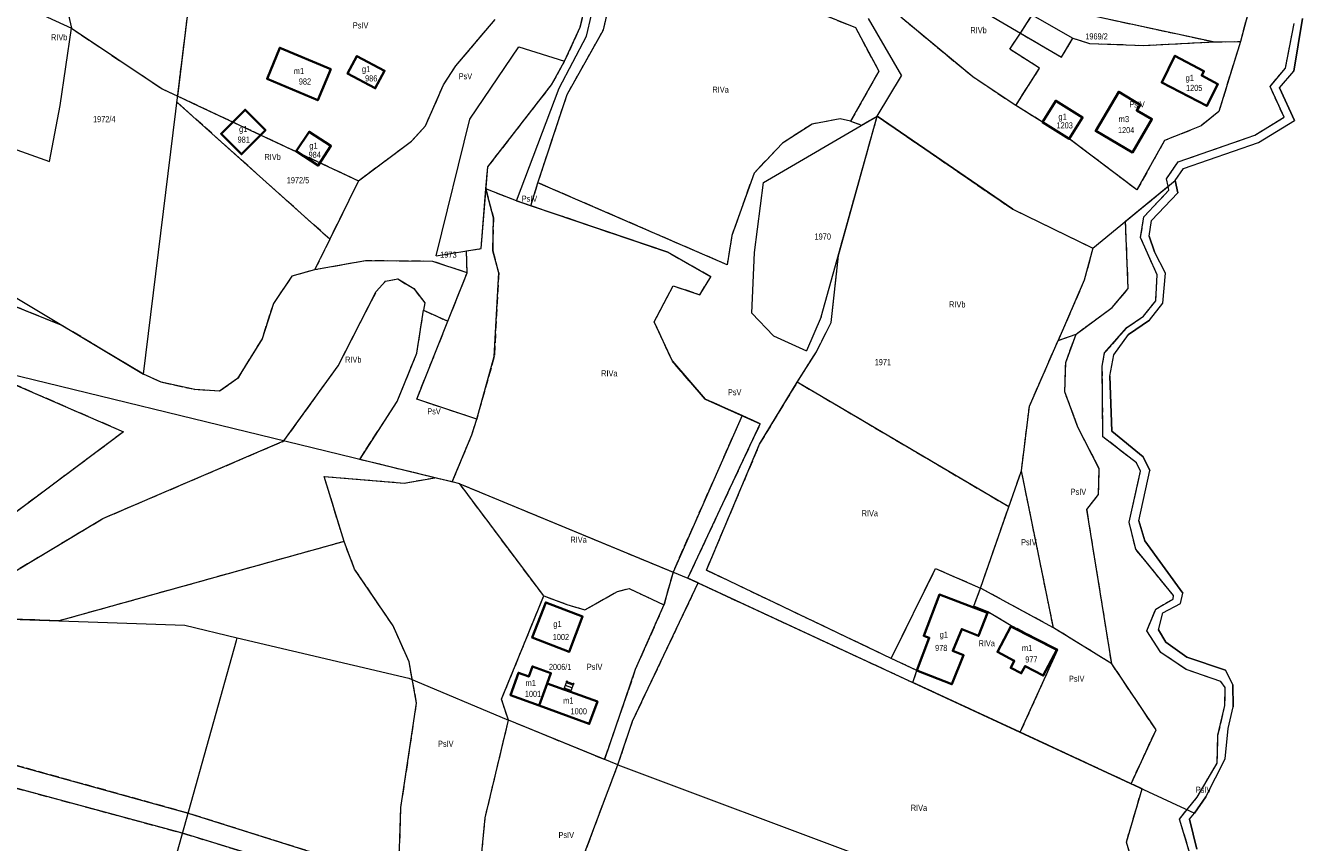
# Model space of a CAD drawing. Header units: metres. Extents: x 7496145 to 7500200, y 5498500 to 5502080.
# Tile 168 of 202: x 7499415 to 7499729, y 5499746 to 5499947. Entities that reach past the tile are written whole.
import ezdxf
from ezdxf.enums import TextEntityAlignment as Align

# ---------------------------------------------------------------- set-up
doc = ezdxf.new("R2010")
doc.units = ezdxf.units.M
doc.header["$MEASUREMENT"] = 0
for name, pattern in [('2.25_0.75', [3, 2.25, -0.75]), ('219-1000', [0]), ('egug-1000', [0])]:
    doc.linetypes.add(name, pattern=pattern)
doc.layers.get('0').update_dxf_attribs({"color": 2, "linetype": 'CONTINUOUS', "lineweight": 5})
for name, color, linetype in [('209-oznaczenie konturu klasyfikacyjnego', 7, 'CONTINUOUS'), ('211-numer działki ewidencyjnej', 7, 'CONTINUOUS'), ('217-kontur klasyfikacyjny', 7, 'CONTINUOUS'), ('218-kontur użytku gruntowego', 7, 'CONTINUOUS'), ('219-działka ewidencyjna', 7, 'CONTINUOUS'), ('312-budynek ewidencyjny', 7, 'CONTINUOUS'), ('312-oznaczenie budynku ewidencyjnego', 7, 'CONTINUOUS'), ('312-oznaczenie budynku ewidencyjnego-Atr117', 7, 'CONTINUOUS'), ('352-schody', 7, 'CONTINUOUS'), ('Punkt budynku', 7, 'CONTINUOUS')]:
    doc.layers.add(name, color=color, linetype=linetype)
doc.styles.get("Standard").update_dxf_attribs({"font": 'Working1250', "width": 0.75})

# ---------------------------------------------------------------- blocks, each defined once
blk = doc.blocks.new('PUNKTBUD')
at = {"color": 0}
blk.add_circle((0, 0), 0.09, dxfattribs=at)

msp = doc.modelspace()

# ---------------------------------------------------------------- linework, layer by layer
at = {"layer": '217-kontur klasyfikacyjny', "color": 3, "linetype": '2.25_0.75', "lineweight": 18, "flags": 128}
for points in [[(7499559.34, 5499971.08), (7499619.31, 5499946.76)], [(7499422.66, 5499963.09), (7499426.37, 5499946.58)], [(7499452.53, 5499929.9), (7499456.78, 5499964.49)], [(7499551.61, 5499946.89), (7499555.13, 5499961.92)], [(7499557.33, 5499946.24), (7499560.56, 5499959.98)], [(7499716.88, 5499953.91), (7499714.09, 5499943.34)], [(7499659.93, 5499945.4), (7499662.85, 5499949.9)], [(7499707.35, 5499943.21), (7499671.09, 5499951.02)], [(7499426.37, 5499946.58), (7499448.74, 5499931.67)], [(7499521.01, 5499937.36), (7499530.63, 5499948.73)], [(7499547.75, 5499938.48), (7499551.61, 5499946.89)], [(7499619.31, 5499946.76), (7499625.09, 5499936)], [(7499648.19, 5499934.62), (7499630.46, 5499949.31)], [(7499725.13, 5499936.77), (7499727.33, 5499947.8)], [(7499548.38, 5499930.3), (7499557.33, 5499946.24)], [(7499657.35, 5499941.41), (7499659.93, 5499945.4)], [(7499659.93, 5499945.4), (7499670.07, 5499939.45)], [(7499670.07, 5499939.45), (7499672.86, 5499944.18)], [(7499672.86, 5499944.18), (7499676.95, 5499942.86)], [(7499707.35, 5499943.21), (7499714.09, 5499943.34)], [(7499714.09, 5499943.34), (7499708.75, 5499926.13)], [(7499664.64, 5499936.76), (7499657.35, 5499941.41)], [(7499676.95, 5499942.86), (7499690.31, 5499942.38)], [(7499690.31, 5499942.38), (7499707.35, 5499943.21)], [(7499517.94, 5499932.69), (7499521.01, 5499937.36)], [(7499544.56, 5499932.68), (7499547.75, 5499938.48)], [(7499625.09, 5499936), (7499618.09, 5499923.72)], [(7499658.78, 5499927.57), (7499648.19, 5499934.62)], [(7499658.78, 5499927.57), (7499664.64, 5499936.76)], [(7499721.37, 5499932.28), (7499725.13, 5499936.77)], [(7499448.74, 5499931.67), (7499452.53, 5499929.9)], [(7499513.53, 5499922.62), (7499517.94, 5499932.69)], [(7499528.84, 5499912.48), (7499544.56, 5499932.68)], [(7499724.82, 5499924.72), (7499721.37, 5499932.28)], [(7499452.34, 5499928.44), (7499452.53, 5499929.9)], [(7499489.96, 5499894.72), (7499452.34, 5499928.44)], [(7499452.53, 5499929.9), (7499457.59, 5499927.54)], [(7499541.18, 5499908.6), (7499548.38, 5499930.3)], [(7499457.59, 5499927.54), (7499490.72, 5499912.05)], [(7499615.13, 5499890.72), (7499624.67, 5499924.98)], [(7499620.84, 5499922.74), (7499624.67, 5499924.98)], [(7499624.67, 5499924.98), (7499658.04, 5499902.06)], [(7499665.4, 5499923.52), (7499658.78, 5499927.57)], [(7499708.75, 5499926.13), (7499704.45, 5499922.6)], [(7499717.64, 5499920.32), (7499724.82, 5499924.72)], [(7499510.08, 5499918.82), (7499513.53, 5499922.62)], [(7499608.7, 5499923.03), (7499601.35, 5499918.29)], [(7499615.6, 5499924.27), (7499608.7, 5499923.03)], [(7499618.09, 5499923.72), (7499615.6, 5499924.27)], [(7499618.09, 5499923.72), (7499620.84, 5499922.74)], [(7499671.96, 5499919.4), (7499665.4, 5499923.52)], [(7499704.45, 5499922.6), (7499695.4, 5499918.96)], [(7499497.03, 5499909.1), (7499510.08, 5499918.82)], [(7499601.35, 5499918.29), (7499594.38, 5499910.98)], [(7499688.59, 5499906.81), (7499671.96, 5499919.4)], [(7499695.4, 5499918.96), (7499688.59, 5499906.81)], [(7499698.76, 5499913.76), (7499717.64, 5499920.32)], [(7499490.72, 5499912.05), (7499497.03, 5499909.1)], [(7499528.39, 5499907.08), (7499528.84, 5499912.48)], [(7499695.9, 5499909.59), (7499698.76, 5499913.76)], [(7499497.03, 5499909.1), (7499489.96, 5499894.72)], [(7499594.38, 5499910.98), (7499588.91, 5499895.59)], [(7499696.28, 5499907.72), (7499695.9, 5499909.59)], [(7499527.18, 5499892.39), (7499528.39, 5499907.08)], [(7499535.88, 5499904.15), (7499528.39, 5499907.08)], [(7499528.39, 5499907.08), (7499530.23, 5499899.99)], [(7499539.45, 5499902.93), (7499541.18, 5499908.6)], [(7499587.74, 5499888.42), (7499541.18, 5499908.6)], [(7499685.77, 5499899.1), (7499696.28, 5499907.72)], [(7499690.31, 5499900.23), (7499696.48, 5499906.73)], [(7499696.48, 5499906.73), (7499696.28, 5499907.72)], [(7499539.45, 5499902.93), (7499535.88, 5499904.15)], [(7499573.12, 5499891.48), (7499539.45, 5499902.93)], [(7499530.23, 5499899.99), (7499530.07, 5499891.85)], [(7499658.04, 5499902.06), (7499677.77, 5499892.53)], [(7499689.51, 5499895.15), (7499690.31, 5499900.23)], [(7499686.48, 5499882.57), (7499685.77, 5499899.1)], [(7499489.96, 5499894.72), (7499486.24, 5499887.16)], [(7499588.91, 5499895.59), (7499587.74, 5499888.42)], [(7499693.57, 5499885.92), (7499689.51, 5499895.15)], [(7499523.59, 5499891.82), (7499527.18, 5499892.39)], [(7499523.78, 5499886.46), (7499523.59, 5499891.82)], [(7499530.07, 5499891.85), (7499531.53, 5499886.41)], [(7499583.71, 5499885.47), (7499573.12, 5499891.48)], [(7499613.32, 5499874.2), (7499615.13, 5499890.72)], [(7499677.77, 5499892.53), (7499675.65, 5499884.59)], [(7499486.24, 5499887.16), (7499480.63, 5499885.61)], [(7499498.72, 5499889.4), (7499486.24, 5499887.16)], [(7499515.32, 5499889.25), (7499498.72, 5499889.4)], [(7499523.78, 5499886.46), (7499515.32, 5499889.25)], [(7499480.63, 5499885.61), (7499476.07, 5499878.91)], [(7499501.39, 5499881.81), (7499503.67, 5499884.36)], [(7499503.67, 5499884.36), (7499506.7, 5499884.92)], [(7499506.7, 5499884.92), (7499510.63, 5499882.57)], [(7499519.03, 5499874.52), (7499523.78, 5499886.46)], [(7499531.53, 5499886.41), (7499530.45, 5499865.89)], [(7499581.03, 5499881.03), (7499583.71, 5499885.47)], [(7499675.65, 5499884.59), (7499669.19, 5499869.78)], [(7499693.24, 5499879.54), (7499693.57, 5499885.92)], [(7499423.87, 5499873.6), (7499403.69, 5499881.68)], [(7499492.01, 5499863.53), (7499501.39, 5499881.81)], [(7499510.63, 5499882.57), (7499513.32, 5499879.05)], [(7499569.8, 5499874.38), (7499574.48, 5499883.26)], [(7499574.48, 5499883.26), (7499581.03, 5499881.03)], [(7499682.52, 5499877.93), (7499686.48, 5499882.57)], [(7499476.07, 5499878.91), (7499473.31, 5499870.22)], [(7499513.32, 5499879.05), (7499513.04, 5499877.23)], [(7499673.63, 5499871.37), (7499682.52, 5499877.93)], [(7499690.19, 5499875.78), (7499693.24, 5499879.54)], [(7499511.35, 5499855.36), (7499519.03, 5499874.52)], [(7499511.39, 5499866.7), (7499513.04, 5499877.23)], [(7499513.04, 5499877.23), (7499519.03, 5499874.52)], [(7499574.28, 5499864.67), (7499569.8, 5499874.38)], [(7499609.74, 5499867.02), (7499613.32, 5499874.2)], [(7499686.12, 5499872.95), (7499690.19, 5499875.78)], [(7499444.1, 5499861.48), (7499423.87, 5499873.6)], [(7499669.19, 5499869.78), (7499673.63, 5499871.37)], [(7499671.07, 5499864.41), (7499673.63, 5499871.37)], [(7499680.66, 5499866.74), (7499686.12, 5499872.95)], [(7499473.31, 5499870.22), (7499467.29, 5499860.46)], [(7499662.14, 5499853.62), (7499669.19, 5499869.78)], [(7499506.56, 5499854.77), (7499511.39, 5499866.7)], [(7499530.45, 5499865.89), (7499526.11, 5499850.46)], [(7499605.01, 5499859.51), (7499609.74, 5499867.02)], [(7499680.08, 5499863.45), (7499680.66, 5499866.74)], [(7499478.68, 5499845.08), (7499492.01, 5499863.53)], [(7499582.37, 5499855.38), (7499574.28, 5499864.67)], [(7499670.85, 5499857.16), (7499671.07, 5499864.41)], [(7499680.23, 5499846.13), (7499680.08, 5499863.45)], [(7499411.83, 5499859.25), (7499439.21, 5499847.32)], [(7499448.5, 5499859.51), (7499444.1, 5499861.48)], [(7499456.73, 5499857.7), (7499448.5, 5499859.51)], [(7499467.29, 5499860.46), (7499462.81, 5499857.31)], [(7499595.75, 5499844.25), (7499605.01, 5499859.51)], [(7499657.07, 5499828.84), (7499605.01, 5499859.51)], [(7499462.81, 5499857.31), (7499456.73, 5499857.7)], [(7499526.11, 5499850.46), (7499511.35, 5499855.36)], [(7499591.42, 5499851.33), (7499582.37, 5499855.38)], [(7499674.09, 5499848.47), (7499670.85, 5499857.16)], [(7499497.32, 5499840.54), (7499506.56, 5499854.77)], [(7499660.19, 5499837.72), (7499662.14, 5499853.62)], [(7499524.93, 5499846.6), (7499526.11, 5499850.46)], [(7499591.42, 5499851.33), (7499574.43, 5499812.83)], [(7499578.1, 5499811.31), (7499595.91, 5499849.32)], [(7499595.91, 5499849.32), (7499591.42, 5499851.33)], [(7499439.21, 5499847.32), (7499410.54, 5499825.95)], [(7499520.08, 5499834.99), (7499524.93, 5499846.6)], [(7499679.34, 5499838.24), (7499674.09, 5499848.47)], [(7499688.48, 5499839.69), (7499680.23, 5499846.13)], [(7499434.12, 5499826), (7499478.68, 5499845.08)], [(7499582.65, 5499813.28), (7499595.75, 5499844.25)], [(7499515.78, 5499836.04), (7499497.32, 5499840.54)], [(7499689.49, 5499837.61), (7499688.48, 5499839.69)], [(7499657.07, 5499828.84), (7499660.19, 5499837.72)], [(7499668.06, 5499799.14), (7499660.19, 5499837.72)], [(7499679.13, 5499831.88), (7499679.34, 5499838.24)], [(7499686.68, 5499825.09), (7499689.49, 5499837.61)], [(7499493.48, 5499820.35), (7499488.58, 5499836.36)], [(7499488.58, 5499836.36), (7499508.29, 5499834.73)], [(7499508.29, 5499834.73), (7499515.78, 5499836.04)], [(7499520.08, 5499834.99), (7499515.78, 5499836.04)], [(7499521.93, 5499834.54), (7499520.08, 5499834.99)], [(7499542.61, 5499806.98), (7499521.93, 5499834.54)], [(7499521.93, 5499834.54), (7499574.43, 5499812.83)], [(7499676.29, 5499828.22), (7499679.13, 5499831.88)], [(7499650.11, 5499808.89), (7499657.07, 5499828.84)], [(7499682.41, 5499790.27), (7499676.29, 5499828.22)], [(7499408.53, 5499810.68), (7499434.12, 5499826)], [(7499688.32, 5499818.43), (7499686.68, 5499825.09)], [(7499493.48, 5499820.35), (7499423.34, 5499800.83)], [(7499496.07, 5499813.57), (7499493.48, 5499820.35)], [(7499697.64, 5499807.05), (7499688.32, 5499818.43)], [(7499505.52, 5499799.64), (7499496.07, 5499813.57)], [(7499574.43, 5499812.83), (7499572.2, 5499804.78)], [(7499628.14, 5499791.61), (7499582.65, 5499813.28)], [(7499628.14, 5499791.61), (7499639.06, 5499813.7)], [(7499639.06, 5499813.7), (7499650.11, 5499808.89)], [(7499560.73, 5499808.09), (7499563.66, 5499808.78)], [(7499563.66, 5499808.78), (7499572.2, 5499804.78)], [(7499564.47, 5499776.14), (7499580.61, 5499810.15)], [(7499580.61, 5499810.15), (7499578.1, 5499811.31)], [(7499580.61, 5499810.15), (7499633.49, 5499785.65)], [(7499648.44, 5499804.42), (7499650.11, 5499808.89)], [(7499668.06, 5499799.14), (7499650.11, 5499808.89)], [(7499532.23, 5499781.53), (7499542.61, 5499806.98)], [(7499542.61, 5499806.98), (7499548.3, 5499804.87)], [(7499552.75, 5499803.53), (7499560.73, 5499808.09)], [(7499693.23, 5499803.74), (7499697.48, 5499806.2)], [(7499697.48, 5499806.2), (7499697.64, 5499807.05)], [(7499548.3, 5499804.87), (7499552.75, 5499803.53)], [(7499572.2, 5499804.78), (7499565.15, 5499788.87)], [(7499651.89, 5499803.04), (7499648.44, 5499804.42)], [(7499657.69, 5499799.64), (7499651.89, 5499803.04)], [(7499691, 5499798.35), (7499693.23, 5499803.74)], [(7499423.34, 5499800.83), (7499399.59, 5499801.67)], [(7499509.48, 5499790.72), (7499505.52, 5499799.64)], [(7499669.12, 5499793.77), (7499657.69, 5499799.64)], [(7499682.41, 5499790.27), (7499668.06, 5499799.14)], [(7499694.48, 5499793.05), (7499691, 5499798.35)], [(7499659.88, 5499773.42), (7499669.12, 5499793.77)], [(7499700.72, 5499788.86), (7499694.48, 5499793.05)], [(7499511.34, 5499780.58), (7499509.48, 5499790.72)], [(7499634.44, 5499788.61), (7499628.14, 5499791.61)], [(7499693.3, 5499774.01), (7499682.41, 5499790.27)], [(7499565.15, 5499788.87), (7499557.56, 5499766.73)], [(7499633.49, 5499785.65), (7499634.44, 5499788.61)], [(7499709.24, 5499785.95), (7499700.72, 5499788.86)], [(7499659.88, 5499773.42), (7499633.49, 5499785.65)], [(7499710.33, 5499784.41), (7499709.24, 5499785.95)], [(7499710.25, 5499779.97), (7499710.33, 5499784.41)], [(7499507.46, 5499754.88), (7499511.34, 5499780.58)], [(7499533.94, 5499776.39), (7499532.23, 5499781.53)], [(7499708.55, 5499772.68), (7499710.25, 5499779.97)], [(7499528.21, 5499752.39), (7499533.94, 5499776.39)], [(7499557.56, 5499766.73), (7499533.94, 5499776.39)], [(7499560.84, 5499765.39), (7499564.47, 5499776.14)], [(7499687.16, 5499760.78), (7499693.3, 5499774.01)], [(7499455.1, 5499753.54), (7499391.73, 5499771.1)], [(7499687.16, 5499760.78), (7499659.88, 5499773.42)], [(7499708.34, 5499765.82), (7499708.55, 5499772.68)], [(7499386.32, 5499766.82), (7499453.73, 5499748.63)], [(7499551.1, 5499739.48), (7499560.84, 5499765.39)], [(7499703.42, 5499757.5), (7499708.34, 5499765.82)], [(7499686.01, 5499746.39), (7499689.88, 5499759.52)], [(7499689.88, 5499759.52), (7499687.16, 5499760.78)], [(7499506.86, 5499737.21), (7499507.46, 5499754.88)], [(7499700.94, 5499754.4), (7499703.42, 5499757.5)], [(7499506.86, 5499737.21), (7499455.1, 5499753.54)], [(7499526.06, 5499730.22), (7499528.21, 5499752.39)], [(7499699.08, 5499752.08), (7499700.94, 5499754.4)], [(7499701.73, 5499743.37), (7499699.08, 5499752.08)], [(7499453.73, 5499748.63), (7499507.1, 5499732.2)], [(7499688.37, 5499738.7), (7499686.01, 5499746.39)]]:
    msp.add_lwpolyline(points, dxfattribs=at)
at = {"layer": '218-kontur użytku gruntowego', "color": 3, "linetype": 'egug-1000', "lineweight": 18, "flags": 128}
for points in [[(7499559.34, 5499971.08), (7499619.31, 5499946.76)], [(7499422.66, 5499963.09), (7499426.37, 5499946.58)], [(7499452.53, 5499929.9), (7499456.78, 5499964.49)], [(7499551.61, 5499946.89), (7499555.13, 5499961.92)], [(7499557.33, 5499946.24), (7499560.56, 5499959.98)], [(7499716.88, 5499953.91), (7499714.09, 5499943.34)], [(7499659.93, 5499945.4), (7499662.85, 5499949.9)], [(7499707.35, 5499943.21), (7499671.09, 5499951.02)], [(7499426.37, 5499946.58), (7499448.74, 5499931.67)], [(7499521.01, 5499937.36), (7499530.63, 5499948.73)], [(7499547.75, 5499938.48), (7499551.61, 5499946.89)], [(7499619.31, 5499946.76), (7499625.09, 5499936)], [(7499648.19, 5499934.62), (7499630.46, 5499949.31)], [(7499725.13, 5499936.77), (7499727.33, 5499947.8)], [(7499727.2, 5499936.01), (7499729.34, 5499948.99)], [(7499548.38, 5499930.3), (7499557.33, 5499946.24)], [(7499657.35, 5499941.41), (7499659.93, 5499945.4)], [(7499659.93, 5499945.4), (7499670.07, 5499939.45)], [(7499670.07, 5499939.45), (7499672.86, 5499944.18)], [(7499672.86, 5499944.18), (7499676.95, 5499942.86)], [(7499707.35, 5499943.21), (7499714.09, 5499943.34)], [(7499714.09, 5499943.34), (7499708.75, 5499926.13)], [(7499664.64, 5499936.76), (7499657.35, 5499941.41)], [(7499676.95, 5499942.86), (7499690.31, 5499942.38)], [(7499690.31, 5499942.38), (7499707.35, 5499943.21)], [(7499517.94, 5499932.69), (7499521.01, 5499937.36)], [(7499544.56, 5499932.68), (7499547.75, 5499938.48)], [(7499625.09, 5499936), (7499618.09, 5499923.72)], [(7499658.78, 5499927.57), (7499648.19, 5499934.62)], [(7499658.78, 5499927.57), (7499664.64, 5499936.76)], [(7499721.37, 5499932.28), (7499725.13, 5499936.77)], [(7499723.71, 5499931.96), (7499727.2, 5499936.01)], [(7499448.74, 5499931.67), (7499452.53, 5499929.9)], [(7499513.53, 5499922.62), (7499517.94, 5499932.69)], [(7499528.84, 5499912.48), (7499544.56, 5499932.68)], [(7499724.82, 5499924.72), (7499721.37, 5499932.28)], [(7499727.38, 5499923.94), (7499723.71, 5499931.96)], [(7499452.34, 5499928.44), (7499452.53, 5499929.9)], [(7499489.96, 5499894.72), (7499452.34, 5499928.44)], [(7499452.53, 5499929.9), (7499457.59, 5499927.54)], [(7499541.18, 5499908.6), (7499548.38, 5499930.3)], [(7499457.59, 5499927.54), (7499490.72, 5499912.05)], [(7499615.13, 5499890.72), (7499624.67, 5499924.98)], [(7499620.84, 5499922.74), (7499624.67, 5499924.98)], [(7499624.67, 5499924.98), (7499658.04, 5499902.06)], [(7499665.4, 5499923.52), (7499658.78, 5499927.57)], [(7499708.75, 5499926.13), (7499704.45, 5499922.6)], [(7499717.64, 5499920.32), (7499724.82, 5499924.72)], [(7499510.08, 5499918.82), (7499513.53, 5499922.62)], [(7499608.7, 5499923.03), (7499601.35, 5499918.29)], [(7499615.6, 5499924.27), (7499608.7, 5499923.03)], [(7499618.09, 5499923.72), (7499615.6, 5499924.27)], [(7499618.09, 5499923.72), (7499620.84, 5499922.74)], [(7499671.96, 5499919.4), (7499665.4, 5499923.52)], [(7499704.45, 5499922.6), (7499695.4, 5499918.96)], [(7499718.5, 5499918.5), (7499727.38, 5499923.94)], [(7499497.03, 5499909.1), (7499510.08, 5499918.82)], [(7499601.35, 5499918.29), (7499594.38, 5499910.98)], [(7499688.59, 5499906.81), (7499671.96, 5499919.4)], [(7499695.4, 5499918.96), (7499688.59, 5499906.81)], [(7499698.76, 5499913.76), (7499717.64, 5499920.32)], [(7499700.04, 5499912.09), (7499718.5, 5499918.5)], [(7499490.72, 5499912.05), (7499497.03, 5499909.1)], [(7499528.39, 5499907.08), (7499528.84, 5499912.48)], [(7499695.9, 5499909.59), (7499698.76, 5499913.76)], [(7499698.03, 5499909.16), (7499700.04, 5499912.09)], [(7499497.03, 5499909.1), (7499489.96, 5499894.72)], [(7499594.38, 5499910.98), (7499588.91, 5499895.59)], [(7499696.28, 5499907.72), (7499695.9, 5499909.59)], [(7499698.65, 5499906.11), (7499698.03, 5499909.16)], [(7499527.18, 5499892.39), (7499528.39, 5499907.08)], [(7499530.23, 5499899.99), (7499528.39, 5499907.08)], [(7499535.88, 5499904.15), (7499528.39, 5499907.08)], [(7499539.45, 5499902.93), (7499541.18, 5499908.6)], [(7499587.74, 5499888.42), (7499541.18, 5499908.6)], [(7499685.77, 5499899.1), (7499696.28, 5499907.72)], [(7499690.31, 5499900.23), (7499696.48, 5499906.73)], [(7499692.19, 5499899.3), (7499698.65, 5499906.11)], [(7499696.48, 5499906.73), (7499696.28, 5499907.72)], [(7499539.45, 5499902.93), (7499535.88, 5499904.15)], [(7499573.12, 5499891.48), (7499539.45, 5499902.93)], [(7499530.07, 5499891.85), (7499530.23, 5499899.99)], [(7499658.04, 5499902.06), (7499677.77, 5499892.53)], [(7499689.51, 5499895.15), (7499690.31, 5499900.23)], [(7499686.48, 5499882.57), (7499685.77, 5499899.1)], [(7499691.58, 5499895.42), (7499692.19, 5499899.3)], [(7499489.96, 5499894.72), (7499486.24, 5499887.16)], [(7499588.91, 5499895.59), (7499587.74, 5499888.42)], [(7499693.57, 5499885.92), (7499689.51, 5499895.15)], [(7499692.92, 5499891.59), (7499691.58, 5499895.42)], [(7499523.59, 5499891.82), (7499527.18, 5499892.39)], [(7499523.78, 5499886.46), (7499523.59, 5499891.82)], [(7499531.53, 5499886.41), (7499530.07, 5499891.85)], [(7499583.71, 5499885.47), (7499573.12, 5499891.48)], [(7499613.32, 5499874.2), (7499615.13, 5499890.72)], [(7499677.77, 5499892.53), (7499675.65, 5499884.59)], [(7499695.6, 5499886.35), (7499692.92, 5499891.59)], [(7499486.24, 5499887.16), (7499480.63, 5499885.61)], [(7499498.72, 5499889.4), (7499486.24, 5499887.16)], [(7499515.32, 5499889.25), (7499498.72, 5499889.4)], [(7499523.78, 5499886.46), (7499515.32, 5499889.25)], [(7499480.63, 5499885.61), (7499476.07, 5499878.91)], [(7499501.39, 5499881.81), (7499503.67, 5499884.36)], [(7499503.67, 5499884.36), (7499506.7, 5499884.92)], [(7499506.7, 5499884.92), (7499510.63, 5499882.57)], [(7499519.03, 5499874.52), (7499523.78, 5499886.46)], [(7499530.45, 5499865.89), (7499531.53, 5499886.41)], [(7499581.03, 5499881.03), (7499583.71, 5499885.47)], [(7499675.65, 5499884.59), (7499669.19, 5499869.78)], [(7499693.24, 5499879.54), (7499693.57, 5499885.92)], [(7499694.96, 5499878.95), (7499695.6, 5499886.35)], [(7499423.87, 5499873.6), (7499403.69, 5499881.68)], [(7499492.01, 5499863.53), (7499501.39, 5499881.81)], [(7499510.63, 5499882.57), (7499513.32, 5499879.05)], [(7499569.8, 5499874.38), (7499574.48, 5499883.26)], [(7499574.48, 5499883.26), (7499581.03, 5499881.03)], [(7499682.52, 5499877.93), (7499686.48, 5499882.57)], [(7499476.07, 5499878.91), (7499473.31, 5499870.22)], [(7499513.32, 5499879.05), (7499513.04, 5499877.23)], [(7499673.63, 5499871.37), (7499682.52, 5499877.93)], [(7499690.19, 5499875.78), (7499693.24, 5499879.54)], [(7499691.68, 5499874.79), (7499694.96, 5499878.95)], [(7499511.35, 5499855.36), (7499519.03, 5499874.52)], [(7499511.39, 5499866.7), (7499513.04, 5499877.23)], [(7499513.04, 5499877.23), (7499519.03, 5499874.52)], [(7499574.28, 5499864.67), (7499569.8, 5499874.38)], [(7499609.74, 5499867.02), (7499613.32, 5499874.2)], [(7499686.12, 5499872.95), (7499690.19, 5499875.78)], [(7499686.55, 5499871.28), (7499691.68, 5499874.79)], [(7499444.1, 5499861.48), (7499423.87, 5499873.6)], [(7499669.19, 5499869.78), (7499673.63, 5499871.37)], [(7499671.07, 5499864.41), (7499673.63, 5499871.37)], [(7499680.66, 5499866.74), (7499686.12, 5499872.95)], [(7499682.89, 5499866.26), (7499686.55, 5499871.28)], [(7499473.31, 5499870.22), (7499467.29, 5499860.46)], [(7499662.14, 5499853.62), (7499669.19, 5499869.78)], [(7499506.56, 5499854.77), (7499511.39, 5499866.7)], [(7499526.11, 5499850.46), (7499530.45, 5499865.89)], [(7499605.01, 5499859.51), (7499609.74, 5499867.02)], [(7499680.08, 5499863.45), (7499680.66, 5499866.74)], [(7499681.97, 5499861), (7499682.89, 5499866.26)], [(7499478.68, 5499845.08), (7499492.01, 5499863.53)], [(7499582.37, 5499855.38), (7499574.28, 5499864.67)], [(7499670.85, 5499857.16), (7499671.07, 5499864.41)], [(7499680.23, 5499846.13), (7499680.08, 5499863.45)], [(7499411.83, 5499859.25), (7499439.21, 5499847.32)], [(7499448.5, 5499859.51), (7499444.1, 5499861.48)], [(7499456.73, 5499857.7), (7499448.5, 5499859.51)], [(7499467.29, 5499860.46), (7499462.81, 5499857.31)], [(7499595.75, 5499844.25), (7499605.01, 5499859.51)], [(7499657.07, 5499828.84), (7499605.01, 5499859.51)], [(7499682.39, 5499847.48), (7499681.97, 5499861)], [(7499462.81, 5499857.31), (7499456.73, 5499857.7)], [(7499526.11, 5499850.46), (7499511.35, 5499855.36)], [(7499591.42, 5499851.33), (7499582.37, 5499855.38)], [(7499674.09, 5499848.47), (7499670.85, 5499857.16)], [(7499497.32, 5499840.54), (7499506.56, 5499854.77)], [(7499660.19, 5499837.72), (7499662.14, 5499853.62)], [(7499524.93, 5499846.6), (7499526.11, 5499850.46)], [(7499591.42, 5499851.33), (7499574.43, 5499812.83)], [(7499578.1, 5499811.31), (7499595.91, 5499849.32)], [(7499595.91, 5499849.32), (7499591.42, 5499851.33)], [(7499439.21, 5499847.32), (7499410.54, 5499825.95)], [(7499520.08, 5499834.99), (7499524.93, 5499846.6)], [(7499679.34, 5499838.24), (7499674.09, 5499848.47)], [(7499688.48, 5499839.69), (7499680.23, 5499846.13)], [(7499690.12, 5499841.2), (7499682.39, 5499847.48)], [(7499434.12, 5499826), (7499478.68, 5499845.08)], [(7499582.65, 5499813.28), (7499595.75, 5499844.25)], [(7499515.78, 5499836.04), (7499497.32, 5499840.54)], [(7499689.49, 5499837.61), (7499688.48, 5499839.69)], [(7499691.8, 5499837.85), (7499690.12, 5499841.2)], [(7499657.07, 5499828.84), (7499660.19, 5499837.72)], [(7499668.06, 5499799.14), (7499660.19, 5499837.72)], [(7499679.13, 5499831.88), (7499679.34, 5499838.24)], [(7499686.68, 5499825.09), (7499689.49, 5499837.61)], [(7499689.06, 5499825.46), (7499691.8, 5499837.85)], [(7499493.48, 5499820.35), (7499488.58, 5499836.36)], [(7499488.58, 5499836.36), (7499508.29, 5499834.73)], [(7499508.29, 5499834.73), (7499515.78, 5499836.04)], [(7499520.08, 5499834.99), (7499515.78, 5499836.04)], [(7499521.93, 5499834.54), (7499520.08, 5499834.99)], [(7499542.61, 5499806.98), (7499521.93, 5499834.54)], [(7499521.93, 5499834.54), (7499574.43, 5499812.83)], [(7499676.29, 5499828.22), (7499679.13, 5499831.88)], [(7499650.11, 5499808.89), (7499657.07, 5499828.84)], [(7499682.41, 5499790.27), (7499676.29, 5499828.22)], [(7499408.53, 5499810.68), (7499434.12, 5499826)], [(7499688.32, 5499818.43), (7499686.68, 5499825.09)], [(7499690.54, 5499820.49), (7499689.06, 5499825.46)], [(7499493.48, 5499820.35), (7499423.34, 5499800.83)], [(7499496.07, 5499813.57), (7499493.48, 5499820.35)], [(7499697.64, 5499807.05), (7499688.32, 5499818.43)], [(7499699.93, 5499807.67), (7499690.54, 5499820.49)], [(7499505.52, 5499799.64), (7499496.07, 5499813.57)], [(7499574.43, 5499812.83), (7499572.2, 5499804.78)], [(7499628.14, 5499791.61), (7499582.65, 5499813.28)], [(7499628.14, 5499791.61), (7499639.06, 5499813.7)], [(7499639.06, 5499813.7), (7499650.11, 5499808.89)], [(7499560.73, 5499808.09), (7499563.66, 5499808.78)], [(7499563.66, 5499808.78), (7499572.2, 5499804.78)], [(7499564.47, 5499776.14), (7499580.61, 5499810.15)], [(7499580.61, 5499810.15), (7499578.1, 5499811.31)], [(7499580.61, 5499810.15), (7499633.49, 5499785.65)], [(7499648.44, 5499804.42), (7499650.11, 5499808.89)], [(7499668.06, 5499799.14), (7499650.11, 5499808.89)], [(7499532.23, 5499781.53), (7499542.61, 5499806.98)], [(7499542.61, 5499806.98), (7499548.3, 5499804.87)], [(7499552.75, 5499803.53), (7499560.73, 5499808.09)], [(7499693.23, 5499803.74), (7499697.48, 5499806.2)], [(7499694.94, 5499802.77), (7499699.29, 5499805.08)], [(7499697.48, 5499806.2), (7499697.64, 5499807.05)], [(7499699.29, 5499805.08), (7499699.93, 5499807.67)], [(7499548.3, 5499804.87), (7499552.75, 5499803.53)], [(7499572.2, 5499804.78), (7499565.15, 5499788.87)], [(7499651.89, 5499803.04), (7499648.44, 5499804.42)], [(7499657.69, 5499799.64), (7499651.89, 5499803.04)], [(7499691, 5499798.35), (7499693.23, 5499803.74)], [(7499693.87, 5499798.62), (7499694.94, 5499802.77)], [(7499423.34, 5499800.83), (7499399.59, 5499801.67)], [(7499509.48, 5499790.72), (7499505.52, 5499799.64)], [(7499669.12, 5499793.77), (7499657.69, 5499799.64)], [(7499682.41, 5499790.27), (7499668.06, 5499799.14)], [(7499694.48, 5499793.05), (7499691, 5499798.35)], [(7499695.68, 5499795.59), (7499693.87, 5499798.62)], [(7499659.88, 5499773.42), (7499669.12, 5499793.77)], [(7499700.72, 5499788.86), (7499694.48, 5499793.05)], [(7499700.88, 5499791.89), (7499695.68, 5499795.59)], [(7499511.34, 5499780.58), (7499509.48, 5499790.72)], [(7499634.44, 5499788.61), (7499628.14, 5499791.61)], [(7499693.3, 5499774.01), (7499682.41, 5499790.27)], [(7499710.41, 5499788.7), (7499700.88, 5499791.89)], [(7499565.15, 5499788.87), (7499557.56, 5499766.73)], [(7499633.49, 5499785.65), (7499634.44, 5499788.61)], [(7499709.24, 5499785.95), (7499700.72, 5499788.86)], [(7499712.22, 5499785.06), (7499710.41, 5499788.7)], [(7499659.88, 5499773.42), (7499633.49, 5499785.65)], [(7499710.33, 5499784.41), (7499709.24, 5499785.95)], [(7499710.25, 5499779.97), (7499710.33, 5499784.41)], [(7499712.25, 5499779.72), (7499712.22, 5499785.06)], [(7499507.46, 5499754.88), (7499511.34, 5499780.58)], [(7499533.94, 5499776.39), (7499532.23, 5499781.53)], [(7499708.55, 5499772.68), (7499710.25, 5499779.97)], [(7499711.07, 5499774.37), (7499712.25, 5499779.72)], [(7499528.21, 5499752.39), (7499533.94, 5499776.39)], [(7499557.56, 5499766.73), (7499533.94, 5499776.39)], [(7499560.84, 5499765.39), (7499564.47, 5499776.14)], [(7499687.16, 5499760.78), (7499693.3, 5499774.01)], [(7499710.28, 5499766.87), (7499711.07, 5499774.37)], [(7499391.73, 5499771.1), (7499455.1, 5499753.54)], [(7499687.16, 5499760.78), (7499659.88, 5499773.42)], [(7499708.34, 5499765.82), (7499708.55, 5499772.68)], [(7499453.73, 5499748.63), (7499386.32, 5499766.82)], [(7499551.1, 5499739.48), (7499560.84, 5499765.39)], [(7499703.42, 5499757.5), (7499708.34, 5499765.82)], [(7499705.58, 5499757.55), (7499710.28, 5499766.87)], [(7499686.01, 5499746.39), (7499689.88, 5499759.52)], [(7499689.88, 5499759.52), (7499687.16, 5499760.78)], [(7499506.86, 5499737.21), (7499507.46, 5499754.88)], [(7499700.94, 5499754.4), (7499703.42, 5499757.5)], [(7499702.81, 5499753.53), (7499705.58, 5499757.55)], [(7499455.1, 5499753.54), (7499506.86, 5499737.21)], [(7499526.06, 5499730.22), (7499528.21, 5499752.39)], [(7499699.08, 5499752.08), (7499700.94, 5499754.4)], [(7499701.73, 5499743.37), (7499699.08, 5499752.08)], [(7499701.55, 5499752.02), (7499702.81, 5499753.53)], [(7499703.38, 5499744.69), (7499701.55, 5499752.02)], [(7499507.1, 5499732.2), (7499453.73, 5499748.63)], [(7499688.37, 5499738.7), (7499686.01, 5499746.39)]]:
    msp.add_lwpolyline(points, dxfattribs=at)
at = {"layer": '219-działka ewidencyjna', "color": 3, "linetype": '219-1000', "lineweight": 18, "flags": 128}
for points in [[(7499444.1, 5499861.48), (7499461.85, 5500005.63)], [(7499633.45, 5499966.69), (7499672.86, 5499944.18)], [(7499631.05, 5499962.34), (7499670.07, 5499939.45)], [(7499396.94, 5499960.13), (7499426.37, 5499946.58)], [(7499553.14, 5499944.63), (7499556.84, 5499960.44)], [(7499423.58, 5499927.56), (7499426.37, 5499946.58)], [(7499622.43, 5499949.02), (7499630.7, 5499934.9)], [(7499729.34, 5499948.99), (7499727.2, 5499936.01)], [(7499546.41, 5499931.83), (7499553.14, 5499944.63)], [(7499670.07, 5499939.45), (7499672.86, 5499944.18)], [(7499524.43, 5499924.21), (7499536.5, 5499941.98)], [(7499536.5, 5499941.98), (7499547.75, 5499938.48)], [(7499544.56, 5499932.68), (7499547.75, 5499938.48)], [(7499624.67, 5499924.98), (7499630.7, 5499934.9)], [(7499723.71, 5499931.96), (7499727.2, 5499936.01)], [(7499528.84, 5499912.48), (7499544.56, 5499932.68)], [(7499535.88, 5499904.15), (7499546.41, 5499931.83)], [(7499723.71, 5499931.96), (7499727.38, 5499923.94)], [(7499383.27, 5499927.27), (7499421.02, 5499913.84)], [(7499421.02, 5499913.84), (7499423.58, 5499927.56)], [(7499596.69, 5499908.66), (7499624.67, 5499924.98)], [(7499610.91, 5499875.57), (7499624.67, 5499924.98)], [(7499658.04, 5499902.06), (7499624.67, 5499924.98)], [(7499516.15, 5499890.64), (7499524.43, 5499924.21)], [(7499718.5, 5499918.5), (7499727.38, 5499923.94)], [(7499700.04, 5499912.09), (7499718.5, 5499918.5)], [(7499527.18, 5499892.39), (7499528.84, 5499912.48)], [(7499698.03, 5499909.16), (7499700.04, 5499912.09)], [(7499677.77, 5499892.53), (7499698.03, 5499909.16)], [(7499698.03, 5499909.16), (7499698.65, 5499906.11)], [(7499594.48, 5499891.43), (7499596.69, 5499908.66)], [(7499692.19, 5499899.3), (7499698.65, 5499906.11)], [(7499535.88, 5499904.15), (7499573.12, 5499891.48)], [(7499658.04, 5499902.06), (7499677.77, 5499892.53)], [(7499691.58, 5499895.42), (7499692.19, 5499899.3)], [(7499691.58, 5499895.42), (7499692.92, 5499891.59)], [(7499393.57, 5499891.75), (7499444.1, 5499861.48)], [(7499516.15, 5499890.64), (7499527.18, 5499892.39)], [(7499573.12, 5499891.48), (7499583.71, 5499885.47)], [(7499593.86, 5499876.51), (7499594.48, 5499891.43)], [(7499695.6, 5499886.35), (7499692.92, 5499891.59)], [(7499581.03, 5499881.03), (7499583.71, 5499885.47)], [(7499694.96, 5499878.95), (7499695.6, 5499886.35)], [(7499569.8, 5499874.38), (7499574.48, 5499883.26)], [(7499574.48, 5499883.26), (7499581.03, 5499881.03)], [(7499691.68, 5499874.79), (7499694.96, 5499878.95)], [(7499574.28, 5499864.67), (7499569.8, 5499874.38)], [(7499593.86, 5499876.51), (7499599.2, 5499870.96)], [(7499610.91, 5499875.57), (7499607.29, 5499867.24)], [(7499691.68, 5499874.79), (7499686.55, 5499871.28)], [(7499521.93, 5499834.54), (7499367.74, 5499872.11)], [(7499682.89, 5499866.26), (7499686.55, 5499871.28)], [(7499599.2, 5499870.96), (7499607.29, 5499867.24)], [(7499681.97, 5499861), (7499682.89, 5499866.26)], [(7499574.28, 5499864.67), (7499582.37, 5499855.38)], [(7499681.97, 5499861), (7499682.39, 5499847.48)], [(7499582.37, 5499855.38), (7499595.91, 5499849.32)], [(7499578.1, 5499811.31), (7499595.91, 5499849.32)], [(7499682.39, 5499847.48), (7499690.12, 5499841.2)], [(7499690.12, 5499841.2), (7499691.8, 5499837.85)], [(7499689.06, 5499825.46), (7499691.8, 5499837.85)], [(7499521.93, 5499834.54), (7499578.1, 5499811.31)], [(7499689.06, 5499825.46), (7499690.54, 5499820.49)], [(7499690.54, 5499820.49), (7499699.93, 5499807.67)], [(7499578.1, 5499811.31), (7499702.81, 5499753.53)], [(7499694.94, 5499802.77), (7499699.29, 5499805.08)], [(7499699.29, 5499805.08), (7499699.93, 5499807.67)], [(7499693.87, 5499798.62), (7499694.94, 5499802.77)], [(7499394.65, 5499801.84), (7499454.27, 5499799.74)], [(7499454.27, 5499799.74), (7499467.19, 5499796.68)], [(7499423.92, 5499642.2), (7499467, 5499796.01)], [(7499467, 5499796.01), (7499467.19, 5499796.68)], [(7499467.19, 5499796.68), (7499509.38, 5499786.71)], [(7499693.87, 5499798.62), (7499695.68, 5499795.59)], [(7499695.68, 5499795.59), (7499700.88, 5499791.89)], [(7499700.88, 5499791.89), (7499710.41, 5499788.7)], [(7499509.38, 5499786.71), (7499533.94, 5499776.39)], [(7499710.41, 5499788.7), (7499712.22, 5499785.06)], [(7499712.22, 5499785.06), (7499712.25, 5499779.72)], [(7499711.07, 5499774.37), (7499712.25, 5499779.72)], [(7499528.21, 5499752.39), (7499533.94, 5499776.39)], [(7499560.84, 5499765.39), (7499533.94, 5499776.39)], [(7499710.28, 5499766.87), (7499711.07, 5499774.37)], [(7499560.84, 5499765.39), (7499622.11, 5499742.46)], [(7499705.58, 5499757.55), (7499710.28, 5499766.87)], [(7499705.58, 5499757.55), (7499702.81, 5499753.53)], [(7499526.06, 5499730.22), (7499528.21, 5499752.39)], [(7499701.55, 5499752.02), (7499702.81, 5499753.53)], [(7499701.55, 5499752.02), (7499703.38, 5499744.69)]]:
    msp.add_lwpolyline(points, dxfattribs=at)
at = {"layer": '312-budynek ewidencyjny', "color": 7, "linetype": 'Continuous', "lineweight": 35, "flags": 128}
for points in [[(7499474.55, 5499934.17), (7499477.67, 5499941.77)], [(7499477.67, 5499941.77), (7499490.18, 5499936.51)], [(7499494.35, 5499935.42), (7499496.63, 5499939.74)], [(7499496.63, 5499939.74), (7499503.44, 5499936.15)], [(7499694.69, 5499933.28), (7499697.97, 5499939.8)], [(7499697.97, 5499939.8), (7499705.09, 5499936.01)], [(7499486.98, 5499928.89), (7499474.55, 5499934.17)], [(7499490.18, 5499936.51), (7499486.98, 5499928.89)], [(7499501.16, 5499931.83), (7499494.35, 5499935.42)], [(7499503.44, 5499936.15), (7499501.16, 5499931.83)], [(7499705.09, 5499936.01), (7499704.54, 5499934.98)], [(7499704.54, 5499934.98), (7499708.5, 5499932.87)], [(7499678.46, 5499921.34), (7499684.12, 5499930.94)], [(7499684.12, 5499930.94), (7499689.43, 5499927.79)], [(7499705.79, 5499927.49), (7499694.69, 5499933.28)], [(7499708.5, 5499932.87), (7499705.79, 5499927.49)], [(7499665.4, 5499923.52), (7499668.65, 5499928.76)], [(7499668.65, 5499928.76), (7499675.24, 5499924.62)], [(7499689.43, 5499927.79), (7499688.59, 5499926.37)], [(7499463.24, 5499920.66), (7499469.14, 5499926.52)], [(7499469.14, 5499926.52), (7499474.11, 5499921.49)], [(7499675.24, 5499924.62), (7499671.96, 5499919.4)], [(7499688.59, 5499926.37), (7499692.31, 5499924.23)], [(7499474.11, 5499921.49), (7499468.25, 5499915.59)], [(7499671.96, 5499919.4), (7499665.4, 5499923.52)], [(7499687.49, 5499916.06), (7499678.46, 5499921.34)], [(7499692.31, 5499924.23), (7499687.49, 5499916.06)], [(7499468.25, 5499915.59), (7499463.24, 5499920.66)], [(7499481.7, 5499916.33), (7499484.91, 5499921.1)], [(7499484.91, 5499921.1), (7499490.21, 5499917.67)], [(7499487.09, 5499912.84), (7499481.7, 5499916.33)], [(7499490.21, 5499917.67), (7499487.09, 5499912.84)], [(7499539.8, 5499796.7), (7499543.13, 5499805.38)], [(7499543.13, 5499805.38), (7499552.19, 5499801.89)], [(7499636.17, 5499797.15), (7499640.04, 5499807.28)], [(7499640.04, 5499807.28), (7499651.81, 5499802.81)], [(7499651.81, 5499802.81), (7499649.6, 5499797.15)], [(7499552.19, 5499801.89), (7499548.85, 5499793.21)], [(7499645.51, 5499798.82), (7499643.3, 5499793.43)], [(7499649.6, 5499797.15), (7499645.51, 5499798.82)], [(7499654.29, 5499793.19), (7499657.57, 5499799.46)], [(7499657.57, 5499799.46), (7499668.89, 5499793.68)], [(7499548.85, 5499793.21), (7499539.8, 5499796.7)], [(7499634.44, 5499788.61), (7499637.46, 5499796.66)], [(7499637.46, 5499796.66), (7499636.17, 5499797.15)], [(7499643.3, 5499793.43), (7499645.94, 5499792.35)], [(7499658.43, 5499791.03), (7499654.29, 5499793.19)], [(7499668.89, 5499793.68), (7499665.51, 5499787.35)], [(7499538.91, 5499787.13), (7499539.82, 5499789.62)], [(7499539.82, 5499789.62), (7499544.38, 5499787.95)], [(7499645.94, 5499792.35), (7499643.03, 5499785.25)], [(7499657.53, 5499789.3), (7499658.43, 5499791.03)], [(7499661.06, 5499789.67), (7499660.15, 5499787.93)], [(7499665.51, 5499787.35), (7499661.06, 5499789.67)], [(7499534.42, 5499782.59), (7499536.4, 5499788.04)], [(7499536.4, 5499788.04), (7499538.91, 5499787.13)], [(7499544.38, 5499787.95), (7499543.47, 5499785.46)], [(7499643.03, 5499785.25), (7499634.44, 5499788.61)], [(7499660.15, 5499787.93), (7499657.53, 5499789.3)], [(7499543.47, 5499785.46), (7499541.48, 5499780.01)], [(7499541.48, 5499780.01), (7499543.47, 5499785.46)], [(7499543.47, 5499785.46), (7499547.6, 5499783.96)], [(7499547.6, 5499783.96), (7499549.2, 5499783.37)], [(7499549.2, 5499783.37), (7499555.82, 5499780.96)], [(7499541.48, 5499780.01), (7499534.42, 5499782.59)], [(7499553.83, 5499775.51), (7499541.48, 5499780.01)], [(7499555.82, 5499780.96), (7499553.83, 5499775.51)]]:
    msp.add_lwpolyline(points, dxfattribs=at)
at = {"layer": '352-schody', "color": 7, "linetype": 'Continuous', "lineweight": 18, "flags": 128}
msp.add_lwpolyline([(7499547.6, 5499783.96), (7499548.32, 5499785.93), (7499549.92, 5499785.35), (7499549.2, 5499783.37)], close=True, dxfattribs=at)
msp.add_lwpolyline([(7499547.6, 5499783.96), (7499548.32, 5499785.93), (7499549.92, 5499785.35), (7499549.2, 5499783.37)], close=True, dxfattribs=at)
for points in [[(7499549.32, 5499783.7), (7499547.72, 5499784.29)], [(7499549.56, 5499784.36), (7499547.96, 5499784.95)], [(7499549.8, 5499785.02), (7499548.2, 5499785.6)]]:
    msp.add_lwpolyline(points, dxfattribs=at)

# ---------------------------------------------------------------- block references
at = {"layer": 'Punkt budynku', "color": 5, "linetype": 'Continuous', "lineweight": 13}
for p in [(7499477.67, 5499941.77), (7499496.63, 5499939.74), (7499697.97, 5499939.8), (7499474.55, 5499934.17), (7499490.18, 5499936.51), (7499494.35, 5499935.42), (7499503.44, 5499936.15), (7499704.54, 5499934.98), (7499705.09, 5499936.01), (7499501.16, 5499931.83), (7499684.12, 5499930.94), (7499694.69, 5499933.28), (7499708.5, 5499932.87), (7499486.98, 5499928.89), (7499668.65, 5499928.76), (7499689.43, 5499927.79), (7499469.14, 5499926.52), (7499675.24, 5499924.62), (7499688.59, 5499926.37), (7499705.79, 5499927.49), (7499474.11, 5499921.49), (7499665.4, 5499923.52), (7499678.46, 5499921.34), (7499692.31, 5499924.23), (7499463.24, 5499920.66), (7499484.91, 5499921.1), (7499671.96, 5499919.4), (7499468.25, 5499915.59), (7499481.7, 5499916.33), (7499490.21, 5499917.67), (7499687.49, 5499916.06), (7499487.09, 5499912.84), (7499543.13, 5499805.38), (7499640.04, 5499807.28), (7499552.19, 5499801.89), (7499651.81, 5499802.81), (7499645.51, 5499798.82), (7499657.57, 5499799.46), (7499539.8, 5499796.7), (7499636.17, 5499797.15), (7499637.46, 5499796.66), (7499649.6, 5499797.15), (7499548.85, 5499793.21), (7499643.3, 5499793.43), (7499654.29, 5499793.19), (7499668.89, 5499793.68), (7499539.82, 5499789.62), (7499645.94, 5499792.35), (7499657.53, 5499789.3), (7499658.43, 5499791.03), (7499661.06, 5499789.67), (7499536.4, 5499788.04), (7499538.91, 5499787.13), (7499544.38, 5499787.95), (7499634.44, 5499788.61), (7499660.15, 5499787.93), (7499665.51, 5499787.35), (7499543.47, 5499785.46), (7499547.6, 5499783.96), (7499548.32, 5499785.93), (7499549.2, 5499783.37), (7499549.92, 5499785.35), (7499643.03, 5499785.25), (7499534.42, 5499782.59), (7499541.48, 5499780.01), (7499555.82, 5499780.96), (7499553.83, 5499775.51)]:
    msp.add_blockref('PUNKTBUD', p, dxfattribs=at)

# ---------------------------------------------------------------- texts
at = {"layer": '209-oznaczenie konturu klasyfikacyjnego', "color": 3, "linetype": 'Continuous', "lineweight": 18, "width": 0.79}
for s, p in [('PsIV', (7499495.64, 5499946.54)), ('RIVb', (7499647.62, 5499945.36)), ('RIVb', (7499421.36, 5499943.63)), ('PsV', (7499521.69, 5499934.03)), ('RIVa', (7499584.14, 5499930.75)), ('PsIV', (7499686.72, 5499927.11)), ('RIVb', (7499473.89, 5499914.2)), ('PsIV', (7499537.2, 5499903.93)), ('RIVb', (7499642.39, 5499877.91)), ('RIVb', (7499493.74, 5499864.33)), ('RIVa', (7499556.75, 5499860.96)), ('PsV', (7499587.95, 5499856.32)), ('PsV', (7499513.95, 5499851.62)), ('PsIV', (7499672.3, 5499831.82)), ('RIVa', (7499620.86, 5499826.56)), ('RIVa', (7499549.18, 5499820.04)), ('PsIV', (7499660.09, 5499819.43)), ('RIVa', (7499649.63, 5499794.56)), ('PsIV', (7499553.22, 5499788.76)), ('PsIV', (7499671.87, 5499785.84)), ('PsIV', (7499516.6, 5499769.84)), ('PsIV', (7499703.1, 5499758.54)), ('RIVa', (7499632.95, 5499754.1)), ('PsIV', (7499546.26, 5499747.4))]:
    msp.add_text(s, height=1.5, dxfattribs=at).set_placement(p)
at = {"layer": '211-numer działki ewidencyjnej', "color": 3, "linetype": 'Continuous', "lineweight": 18, "width": 0.79}
for s, p in [('1969/2', (7499675.89, 5499943.84)), ('1972/5', (7499479.37, 5499908.47)), ('2006/1', (7499543.89, 5499788.75))]:
    msp.add_text(s, height=1.5, dxfattribs=at).set_placement(p)
for s, p in [('1972/4', (7499431.69, 5499924.98)), ('1970', (7499609.27, 5499896.11)), ('1973', (7499517.15, 5499891.64)), ('1971', (7499624.07, 5499865.22))]:
    msp.add_text(s, height=1.5, dxfattribs=at).set_placement(p, align=Align.TOP_LEFT)
at = {"layer": '312-oznaczenie budynku ewidencyjnego', "color": 7, "linetype": 'Continuous', "lineweight": 18, "width": 0.79}
for s, p in [('982', (7499482.34, 5499934.24)), ('986', (7499498.65, 5499935.01)), ('1205', (7499700.68, 5499932.67)), ('1203', (7499668.81, 5499923.45)), ('1204', (7499683.94, 5499922.29)), ('981', (7499467.28, 5499919.95)), ('984', (7499484.73, 5499916.22)), ('1002', (7499544.83, 5499797.62)), ('978', (7499638.93, 5499794.92)), ('977', (7499661.11, 5499792.09)), ('1001', (7499537.96, 5499783.62)), ('1000', (7499549.22, 5499779.34))]:
    msp.add_text(s, height=1.5, dxfattribs=at).set_placement(p, align=Align.TOP_LEFT)
at = {"layer": '312-oznaczenie budynku ewidencyjnego-Atr117', "color": 7, "width": 0.9}
for s, p in [('g1', (7499498.9, 5499935.79)), ('m1', (7499482.37, 5499935.33)), ('g1', (7499701.6, 5499933.65)), ('g1', (7499670.32, 5499924.08)), ('m3', (7499685.39, 5499923.5)), ('g1', (7499468.68, 5499921.06)), ('g1', (7499485.96, 5499916.97)), ('g1', (7499546, 5499799.3)), ('m1', (7499661.59, 5499793.41)), ('m1', (7499539.4, 5499784.82)), ('m1', (7499548.65, 5499780.49))]:
    msp.add_text(s, height=1.5, dxfattribs=at).set_placement(p, align=Align.CENTER)
msp.add_text('g1', height=1.5, dxfattribs=at).set_placement((7499640.06, 5499798.21), align=Align.TOP_LEFT)

doc.saveas('drawing.dxf')
